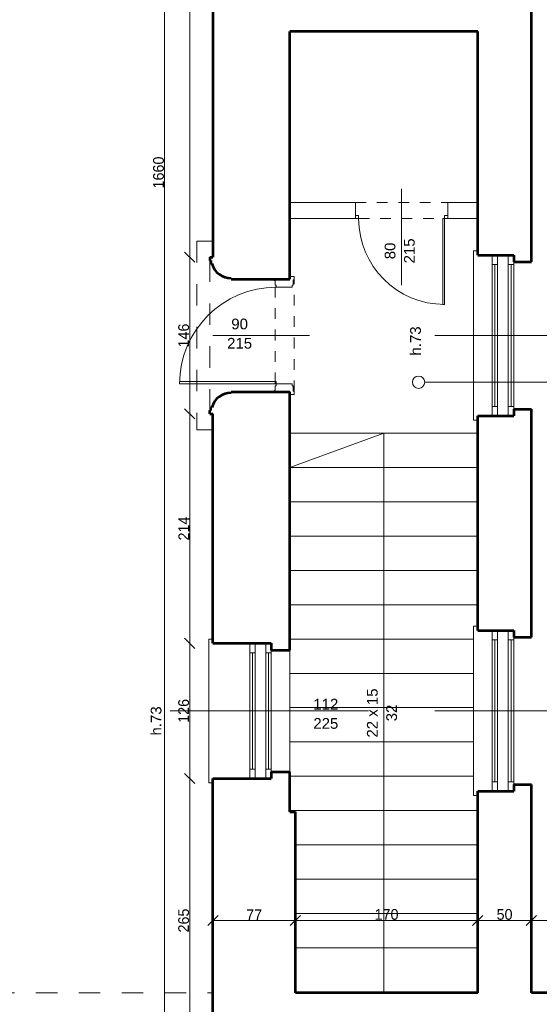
# Model space of a CAD drawing. Header units: inches. Extents: x -21887 to 84279, y -131485 to 67836.
# Tile 11 of 256: x -9189 to -4346, y -33566 to -24384. Entities that reach past the tile are written whole.
import ezdxf

# ---------------------------------------------------------------- set-up
doc = ezdxf.new("R2010")
doc.units = ezdxf.units.IN
doc.header["$MEASUREMENT"] = 0
doc.linetypes.add('Dashed', pattern=[400, 200, -200])
doc.linetypes.add('Dashed copy', pattern=[200, 100, -100])
doc.layers.get('0').update_dxf_attribs({"lineweight": 13})
doc.layers.get('Defpoints').update_dxf_attribs({"lineweight": 13})
for name, color, linetype, lineweight in [('AI_MURY', 7, 'Continuous', 53), ('Dimensioning', 7, 'Continuous', 13), ('DRZWI', 7, 'Continuous', 13), ('OPISY TABELKI', 7, 'Continuous', 13), ('PODCIAGI', 7, 'Continuous', 13), ('schodzy', 7, 'Continuous', 13)]:
    doc.layers.add(name, color=color, linetype=linetype, lineweight=lineweight)
doc.styles.add('GENERATED_STYLE_7', font='txt')
doc.styles.add('Style-Courier New', font='txt')
doc.dimstyles.new('Dimstyle_4', dxfattribs={"dimtxt": 100, "dimasz": 95, "dimexe": 0, "dimexo": 0, "dimgap": 0.09, "dimtad": 1, "dimdec": 0, "dimlfac": 0.1, "dimzin": 0, "dimdsep": 46, "dimlunit": 5, "dimtxsty": 'GENERATED_STYLE_7', "dimblk": 'ARROWHEAD_6', "dimcen": 0.09, "dimclrd": 161, "dimclre": 161, "dimclrt": 7, "dimadec": 0, "dimazin": 0, "dimtfac": 1, "dimtdec": 0, "dimtmove": 0, "dimatfit": 3, "dimfxl": 0, "dimtolj": 1, "dimtzin": 0, "dimarcsym": 0})
doc.dimstyles.new('Dimstyle_5', dxfattribs={"dimtxt": 100, "dimasz": 95, "dimexe": 0.18, "dimexo": 0, "dimgap": 0.09, "dimtad": 1, "dimtih": 1, "dimtoh": 1, "dimdec": 0, "dimlfac": 0.1, "dimzin": 0, "dimdsep": 46, "dimlunit": 5, "dimtxsty": 'GENERATED_STYLE_7', "dimblk": 'ARROWHEAD_6', "dimcen": 0.09, "dimclrd": 161, "dimclre": 161, "dimclrt": 7, "dimadec": 0, "dimazin": 0, "dimtfac": 1, "dimtdec": 0, "dimtmove": 0, "dimatfit": 3, "dimfxl": 0, "dimtolj": 1, "dimtzin": 0, "dimarcsym": 0})

# ---------------------------------------------------------------- blocks, each defined once
blk = doc.blocks.new('ARROWHEAD_6')
at = {"color": 0, "linetype": 'Continuous'}
for p, q in [((0, 0), (-1, 0)), ((-0.5, -0.5), (0.5, 0.5))]:
    blk.add_line(p, q, dxfattribs=at)
blk = doc.blocks.new('*U1154')
at = {"layer": 'Defpoints', "color": 0, "linetype": 'Continuous'}
for p in [(-7387.4, -32784.3), (-6619.5, -32784.3), (-6619.5, -32784.3)]:
    blk.add_point(p, dxfattribs=at)
at = {"layer": 'Dimensioning', "color": 161, "linetype": 'Continuous', "lineweight": -2}
for p, q in [((-7387.4, -32784.3), (-7387.4, -32784.5)), ((-7292.4, -32784.3), (-6714.5, -32784.3)), ((-6619.5, -32784.3), (-6619.5, -32784.1))]:
    blk.add_line(p, q, dxfattribs=at)
at = {"layer": 'Dimensioning', "color": 161, "linetype": 'Continuous', "lineweight": -2, "xscale": 95, "yscale": 95, "zscale": 95, "rotation": 180}
blk.add_blockref('ARROWHEAD_6', (-7387.4, -32784.3), dxfattribs=at)
at = {"layer": 'Dimensioning', "color": 161, "linetype": 'Continuous', "lineweight": -2, "xscale": 95, "yscale": 95, "zscale": 95}
blk.add_blockref('ARROWHEAD_6', (-6619.5, -32784.3), dxfattribs=at)
at = {"layer": 'Dimensioning', "color": 7, "linetype": 'Continuous', "insert": (-7003.4, -32730.5), "char_height": 100, "attachment_point": 5, "style": 'GENERATED_STYLE_7'}
blk.add_mtext('77', dxfattribs=at)
blk = doc.blocks.new('*D2138')
at = {"layer": 'Defpoints'}
for p in [(-7387.4, -32784.3), (-7003.4, -32784.3), (-6619.5, -32784.3), (-6619.5, -32784.3)]:
    blk.add_point(p, dxfattribs=at)
at = {"layer": 'Dimensioning', "color": 161, "linetype": 'Continuous'}
blk.add_blockref('*U1154', (0, 0), dxfattribs=at)
blk = doc.blocks.new('*U1155')
at = {"layer": 'Defpoints', "color": 0, "linetype": 'Continuous'}
for p in [(-6619.5, -32784.3), (-4919.5, -32784.3), (-4919.5, -32784.3)]:
    blk.add_point(p, dxfattribs=at)
at = {"layer": 'Dimensioning', "color": 161, "linetype": 'Continuous', "lineweight": -2}
for p, q in [((-6619.5, -32784.3), (-6619.5, -32784.1)), ((-6524.5, -32784.3), (-5014.5, -32784.3)), ((-4919.5, -32784.3), (-4919.5, -32784.1))]:
    blk.add_line(p, q, dxfattribs=at)
at = {"layer": 'Dimensioning', "color": 161, "linetype": 'Continuous', "lineweight": -2, "xscale": 95, "yscale": 95, "zscale": 95, "rotation": 180}
blk.add_blockref('ARROWHEAD_6', (-6619.5, -32784.3), dxfattribs=at)
at = {"layer": 'Dimensioning', "color": 161, "linetype": 'Continuous', "lineweight": -2, "xscale": 95, "yscale": 95, "zscale": 95}
blk.add_blockref('ARROWHEAD_6', (-4919.5, -32784.3), dxfattribs=at)
at = {"layer": 'Dimensioning', "color": 7, "linetype": 'Continuous', "insert": (-5769.5, -32728), "char_height": 100, "attachment_point": 5, "style": 'GENERATED_STYLE_7'}
blk.add_mtext('170', dxfattribs=at)
blk = doc.blocks.new('*D2139')
at = {"layer": 'Defpoints'}
for p in [(-6619.5, -32784.3), (-5769.5, -32784.3), (-4919.5, -32784.3), (-4919.5, -32784.3)]:
    blk.add_point(p, dxfattribs=at)
at = {"layer": 'Dimensioning', "color": 161, "linetype": 'Continuous'}
blk.add_blockref('*U1155', (0, 0), dxfattribs=at)
blk = doc.blocks.new('*U1156')
at = {"layer": 'Defpoints', "color": 0, "linetype": 'Continuous'}
for p in [(-4919.5, -32784.3), (-4419.5, -32784.3), (-4419.5, -32784.3)]:
    blk.add_point(p, dxfattribs=at)
at = {"layer": 'Dimensioning', "color": 161, "linetype": 'Continuous', "lineweight": -2}
for p, q in [((-4919.5, -32784.3), (-4919.5, -32784.1)), ((-4824.5, -32784.3), (-4514.5, -32784.3)), ((-4419.5, -32784.3), (-4419.5, -32784.1))]:
    blk.add_line(p, q, dxfattribs=at)
at = {"layer": 'Dimensioning', "color": 161, "linetype": 'Continuous', "lineweight": -2, "xscale": 95, "yscale": 95, "zscale": 95, "rotation": 180}
blk.add_blockref('ARROWHEAD_6', (-4919.5, -32784.3), dxfattribs=at)
at = {"layer": 'Dimensioning', "color": 161, "linetype": 'Continuous', "lineweight": -2, "xscale": 95, "yscale": 95, "zscale": 95}
blk.add_blockref('ARROWHEAD_6', (-4419.5, -32784.3), dxfattribs=at)
at = {"layer": 'Dimensioning', "color": 7, "linetype": 'Continuous', "insert": (-4669.5, -32728), "char_height": 100, "attachment_point": 5, "style": 'GENERATED_STYLE_7'}
blk.add_mtext('50', dxfattribs=at)
blk = doc.blocks.new('*D2140')
at = {"layer": 'Defpoints'}
for p in [(-4919.5, -32784.3), (-4669.5, -32784.3), (-4419.5, -32784.3), (-4419.5, -32784.3)]:
    blk.add_point(p, dxfattribs=at)
at = {"layer": 'Dimensioning', "color": 161, "linetype": 'Continuous'}
blk.add_blockref('*U1156', (0, 0), dxfattribs=at)
blk = doc.blocks.new('*U1157')
at = {"layer": 'Defpoints', "color": 0, "linetype": 'Continuous'}
for p in [(-4419.5, -32784.3), (-2049.5, -32784.3), (-2049.5, -32784.3)]:
    blk.add_point(p, dxfattribs=at)
at = {"layer": 'Dimensioning', "color": 161, "linetype": 'Continuous', "lineweight": -2}
for p, q in [((-4419.5, -32784.3), (-4419.5, -32784.1)), ((-4324.5, -32784.3), (-2144.5, -32784.3)), ((-2049.5, -32784.3), (-2049.5, -32784.1))]:
    blk.add_line(p, q, dxfattribs=at)
at = {"layer": 'Dimensioning', "color": 161, "linetype": 'Continuous', "lineweight": -2, "xscale": 95, "yscale": 95, "zscale": 95, "rotation": 180}
blk.add_blockref('ARROWHEAD_6', (-4419.5, -32784.3), dxfattribs=at)
at = {"layer": 'Dimensioning', "color": 161, "linetype": 'Continuous', "lineweight": -2, "xscale": 95, "yscale": 95, "zscale": 95}
blk.add_blockref('ARROWHEAD_6', (-2049.5, -32784.3), dxfattribs=at)
at = {"layer": 'Dimensioning', "color": 7, "linetype": 'Continuous', "insert": (-3234.5, -32728), "char_height": 100, "attachment_point": 5, "style": 'GENERATED_STYLE_7'}
blk.add_mtext('237', dxfattribs=at)
blk = doc.blocks.new('*D2141')
at = {"layer": 'Defpoints'}
for p in [(-4419.5, -32784.3), (-3234.5, -32784.3), (-2049.5, -32784.3), (-2049.5, -32784.3)]:
    blk.add_point(p, dxfattribs=at)
at = {"layer": 'Dimensioning', "color": 161, "linetype": 'Continuous'}
blk.add_blockref('*U1157', (0, 0), dxfattribs=at)
blk = doc.blocks.new('*U378')
at = {"layer": 'Defpoints', "color": 0, "linetype": 'Continuous'}
for p in [(-7838.2, -17509.3), (-7387.4, -17509.3), (-7838.2, -34109.3)]:
    blk.add_point(p, dxfattribs=at)
at = {"layer": 'Dimensioning', "color": 161, "linetype": 'Continuous', "lineweight": -2}
for p, q in [((-7838, -17509.3), (-7838.2, -17509.3)), ((-7838.2, -34014.3), (-7838.2, -17604.3))]:
    blk.add_line(p, q, dxfattribs=at)
at = {"layer": 'Dimensioning', "color": 161, "linetype": 'Continuous', "lineweight": -2, "xscale": 95, "yscale": 95, "zscale": 95}
for p, rotation in [((-7838.2, -17509.3), 90), ((-7838.2, -34109.3), 270)]:
    blk.add_blockref('ARROWHEAD_6', p, dxfattribs=dict(at, rotation=rotation))
at = {"layer": 'Dimensioning', "color": 7, "linetype": 'Continuous', "insert": (-7894.5, -25809.3), "char_height": 100, "attachment_point": 5, "rotation": 90, "style": 'GENERATED_STYLE_7'}
blk.add_mtext('1660', dxfattribs=at)
blk = doc.blocks.new('*D2427')
at = {"layer": 'Defpoints'}
for p in [(-7838.2, -17509.3), (-7387.4, -17509.3), (-7838.2, -25809.3), (-7838.2, -34109.3)]:
    blk.add_point(p, dxfattribs=at)
at = {"layer": 'Dimensioning', "color": 161, "linetype": 'Continuous'}
blk.add_blockref('*U378', (0, 0), dxfattribs=at)
blk = doc.blocks.new('*U431')
at = {"layer": 'Defpoints', "color": 0, "linetype": 'Continuous'}
for p in [(-7604.2, -31459.3), (-7387.4, -31459.3), (-7387.4, -34109.3)]:
    blk.add_point(p, dxfattribs=at)
at = {"layer": 'Dimensioning', "color": 161, "linetype": 'Continuous', "lineweight": -2}
for p, q in [((-7604, -31459.3), (-7604.2, -31459.3)), ((-7604.2, -34014.3), (-7604.2, -31554.3)), ((-7604, -34109.3), (-7604.2, -34109.3))]:
    blk.add_line(p, q, dxfattribs=at)
at = {"layer": 'Dimensioning', "color": 161, "linetype": 'Continuous', "lineweight": -2, "xscale": 95, "yscale": 95, "zscale": 95}
for p, rotation in [((-7604.2, -31459.3), 90), ((-7604.2, -34109.3), 270)]:
    blk.add_blockref('ARROWHEAD_6', p, dxfattribs=dict(at, rotation=rotation))
at = {"layer": 'Dimensioning', "color": 7, "linetype": 'Continuous', "insert": (-7660.5, -32784.3), "char_height": 100, "attachment_point": 5, "rotation": 90, "style": 'GENERATED_STYLE_7'}
blk.add_mtext('265', dxfattribs=at)
blk = doc.blocks.new('*D2572')
at = {"layer": 'Defpoints'}
for p in [(-7604.2, -31459.3), (-7387.4, -31459.3), (-7604.2, -32784.3), (-7387.4, -34109.3)]:
    blk.add_point(p, dxfattribs=at)
at = {"layer": 'Dimensioning', "color": 161, "linetype": 'Continuous'}
blk.add_blockref('*U431', (0, 0), dxfattribs=at)
blk = doc.blocks.new('*U432')
at = {"layer": 'Defpoints', "color": 0, "linetype": 'Continuous'}
for p in [(-7604.2, -30199.3), (-7387.4, -30199.3), (-7387.4, -31459.3)]:
    blk.add_point(p, dxfattribs=at)
at = {"layer": 'Dimensioning', "color": 161, "linetype": 'Continuous', "lineweight": -2}
for p, q in [((-7604, -30199.3), (-7604.2, -30199.3)), ((-7604.2, -31364.3), (-7604.2, -30294.3)), ((-7604, -31459.3), (-7604.2, -31459.3))]:
    blk.add_line(p, q, dxfattribs=at)
at = {"layer": 'Dimensioning', "color": 161, "linetype": 'Continuous', "lineweight": -2, "xscale": 95, "yscale": 95, "zscale": 95}
for p, rotation in [((-7604.2, -30199.3), 90), ((-7604.2, -31459.3), 270)]:
    blk.add_blockref('ARROWHEAD_6', p, dxfattribs=dict(at, rotation=rotation))
at = {"layer": 'Dimensioning', "color": 7, "linetype": 'Continuous', "insert": (-7660.5, -30829.3), "char_height": 100, "attachment_point": 5, "rotation": 90, "style": 'GENERATED_STYLE_7'}
blk.add_mtext('126', dxfattribs=at)
blk = doc.blocks.new('*D2573')
at = {"layer": 'Defpoints'}
for p in [(-7604.2, -30199.3), (-7387.4, -30199.3), (-7604.2, -30829.3), (-7387.4, -31459.3)]:
    blk.add_point(p, dxfattribs=at)
at = {"layer": 'Dimensioning', "color": 161, "linetype": 'Continuous'}
blk.add_blockref('*U432', (0, 0), dxfattribs=at)
blk = doc.blocks.new('*U433')
at = {"layer": 'Defpoints', "color": 0, "linetype": 'Continuous'}
for p in [(-7604.2, -28059.3), (-7387.4, -28059.3), (-7387.4, -30199.3)]:
    blk.add_point(p, dxfattribs=at)
at = {"layer": 'Dimensioning', "color": 161, "linetype": 'Continuous', "lineweight": -2}
for p, q in [((-7604, -28059.3), (-7604.2, -28059.3)), ((-7604.2, -30104.3), (-7604.2, -28154.3)), ((-7604, -30199.3), (-7604.2, -30199.3))]:
    blk.add_line(p, q, dxfattribs=at)
at = {"layer": 'Dimensioning', "color": 161, "linetype": 'Continuous', "lineweight": -2, "xscale": 95, "yscale": 95, "zscale": 95}
for p, rotation in [((-7604.2, -28059.3), 90), ((-7604.2, -30199.3), 270)]:
    blk.add_blockref('ARROWHEAD_6', p, dxfattribs=dict(at, rotation=rotation))
at = {"layer": 'Dimensioning', "color": 7, "linetype": 'Continuous', "insert": (-7659.2, -29129.3), "char_height": 100, "attachment_point": 5, "rotation": 90, "style": 'GENERATED_STYLE_7'}
blk.add_mtext('214', dxfattribs=at)
blk = doc.blocks.new('*D2574')
at = {"layer": 'Defpoints'}
for p in [(-7604.2, -28059.3), (-7387.4, -28059.3), (-7604.2, -29129.3), (-7387.4, -30199.3)]:
    blk.add_point(p, dxfattribs=at)
at = {"layer": 'Dimensioning', "color": 161, "linetype": 'Continuous'}
blk.add_blockref('*U433', (0, 0), dxfattribs=at)
blk = doc.blocks.new('*U434')
at = {"layer": 'Defpoints', "color": 0, "linetype": 'Continuous'}
for p in [(-7604.2, -26599.3), (-7387.4, -26599.3), (-7387.4, -28059.3)]:
    blk.add_point(p, dxfattribs=at)
at = {"layer": 'Dimensioning', "color": 161, "linetype": 'Continuous', "lineweight": -2}
for p, q in [((-7604, -26599.3), (-7604.2, -26599.3)), ((-7604.2, -27964.3), (-7604.2, -26694.3)), ((-7604, -28059.3), (-7604.2, -28059.3))]:
    blk.add_line(p, q, dxfattribs=at)
at = {"layer": 'Dimensioning', "color": 161, "linetype": 'Continuous', "lineweight": -2, "xscale": 95, "yscale": 95, "zscale": 95}
for p, rotation in [((-7604.2, -26599.3), 90), ((-7604.2, -28059.3), 270)]:
    blk.add_blockref('ARROWHEAD_6', p, dxfattribs=dict(at, rotation=rotation))
at = {"layer": 'Dimensioning', "color": 7, "linetype": 'Continuous', "insert": (-7660.5, -27329.3), "char_height": 100, "attachment_point": 5, "rotation": 90, "style": 'GENERATED_STYLE_7'}
blk.add_mtext('146', dxfattribs=at)
blk = doc.blocks.new('*D2575')
at = {"layer": 'Defpoints'}
for p in [(-7604.2, -26599.3), (-7387.4, -26599.3), (-7604.2, -27329.3), (-7387.4, -28059.3)]:
    blk.add_point(p, dxfattribs=at)
at = {"layer": 'Dimensioning', "color": 161, "linetype": 'Continuous'}
blk.add_blockref('*U434', (0, 0), dxfattribs=at)
blk = doc.blocks.new('*U435')
at = {"layer": 'Defpoints', "color": 0, "linetype": 'Continuous'}
for p in [(-7604.2, -19539.3), (-7387.4, -19539.3), (-7387.4, -26599.3)]:
    blk.add_point(p, dxfattribs=at)
at = {"layer": 'Dimensioning', "color": 161, "linetype": 'Continuous', "lineweight": -2}
for p, q in [((-7604, -19539.3), (-7604.2, -19539.3)), ((-7604.2, -26504.3), (-7604.2, -19634.3)), ((-7604, -26599.3), (-7604.2, -26599.3))]:
    blk.add_line(p, q, dxfattribs=at)
at = {"layer": 'Dimensioning', "color": 161, "linetype": 'Continuous', "lineweight": -2, "xscale": 95, "yscale": 95, "zscale": 95}
for p, rotation in [((-7604.2, -19539.3), 90), ((-7604.2, -26599.3), 270)]:
    blk.add_blockref('ARROWHEAD_6', p, dxfattribs=dict(at, rotation=rotation))
at = {"layer": 'Dimensioning', "color": 7, "linetype": 'Continuous', "insert": (-7660.5, -23069.3), "char_height": 100, "attachment_point": 5, "rotation": 90, "style": 'GENERATED_STYLE_7'}
blk.add_mtext('706', dxfattribs=at)
blk = doc.blocks.new('*D2576')
at = {"layer": 'Defpoints'}
for p in [(-7604.2, -19539.3), (-7387.4, -19539.3), (-7604.2, -23069.3), (-7387.4, -26599.3)]:
    blk.add_point(p, dxfattribs=at)
at = {"layer": 'Dimensioning', "color": 161, "linetype": 'Continuous'}
blk.add_blockref('*U435', (0, 0), dxfattribs=at)

msp = doc.modelspace()

# ---------------------------------------------------------------- linework, layer by layer
at = {"layer": 'AI_MURY', "color": 7, "linetype": 'Continuous'}
for p, q in [((-7387.4, -19759.3), (-7387.4, -26599.3)), ((-4419.5, -26641.8), (-4419.5, -23758.2)), ((-4919.5, -24494.3), (-6669.5, -24494.3)), ((-6669.5, -26804.3), (-6669.5, -24494.3)), ((-4919.5, -26579.3), (-4919.5, -24494.3)), ((-7417.4, -26599.3), (-7387.4, -26599.3)), ((-7417.4, -26599.3), (-7417.4, -26629.3)), ((-4919.5, -26579.3), (-4584.5, -26579.3)), ((-4584.5, -26579.3), (-4584.5, -26641.8)), ((-7407.4, -26629.3), (-7417.4, -26629.3)), ((-7407.4, -26629.3), (-7407.4, -26659.3)), ((-7397.4, -26659.3), (-7407.4, -26659.3)), ((-4584.5, -26641.8), (-4419.5, -26641.8)), ((-7217.4, -26804.3), (-7217.4, -26794.3)), ((-7217.4, -26804.3), (-6669.5, -26804.3)), ((-7217.4, -27854.3), (-7217.4, -27864.3)), ((-7217.4, -27854.3), (-6669.5, -27854.3)), ((-6669.5, -30261.8), (-6669.5, -27854.3)), ((-7397.4, -27999.3), (-7407.4, -27999.3)), ((-7407.4, -28029.3), (-7407.4, -27999.3)), ((-7407.4, -28029.3), (-7417.4, -28029.3)), ((-7417.4, -28059.3), (-7417.4, -28029.3)), ((-7417.4, -28059.3), (-7387.4, -28059.3)), ((-7387.4, -30199.3), (-7387.4, -28059.3)), ((-4919.5, -28079.3), (-4584.5, -28079.3)), ((-4919.5, -30079.3), (-4919.5, -28079.3)), ((-4584.5, -28016.8), (-4419.5, -28016.8)), ((-4584.5, -28016.8), (-4584.5, -28079.3)), ((-4419.5, -30141.8), (-4419.5, -28016.8)), ((-4919.5, -30079.3), (-4584.5, -30079.3)), ((-4584.5, -30079.3), (-4584.5, -30141.8)), ((-7387.4, -30199.3), (-6844.5, -30199.3)), ((-6844.5, -30199.3), (-6844.5, -30261.8)), ((-4584.5, -30141.8), (-4419.5, -30141.8)), ((-6844.5, -30261.8), (-6669.5, -30261.8)), ((-6844.5, -31396.8), (-6844.5, -31459.3)), ((-6844.5, -31396.8), (-6669.5, -31396.8)), ((-6669.5, -31769.3), (-6669.5, -31396.8)), ((-7387.4, -31459.3), (-6844.5, -31459.3)), ((-7387.4, -34109.3), (-7387.4, -31459.3)), ((-4919.5, -31579.3), (-4584.5, -31579.3)), ((-4919.5, -33459.3), (-4919.5, -31579.3)), ((-4584.5, -31516.8), (-4584.5, -31579.3)), ((-4584.5, -31516.8), (-4419.5, -31516.8)), ((-4419.5, -33459.3), (-4419.5, -31516.8)), ((-6669.5, -31769.3), (-6619.5, -31769.3)), ((-6619.5, -33459.3), (-6619.5, -31769.3)), ((-4919.5, -33459.3), (-6619.5, -33459.3)), ((-2737, -33459.3), (-4419.5, -33459.3))]:
    msp.add_line(p, q, dxfattribs=at)
for centre, start, end in [((-7222.8, -26614.3), 194.44004, 271.72608), ((-7222.8, -28044.2), 88.27392, 165.55996)]:
    msp.add_arc(centre, 180, start, end, dxfattribs=at)
at = {"layer": 'DRZWI', "color": 251, "linetype": 'Continuous'}
for p, q in [((-4959.5, -26539.3), (-4959.5, -28119.3)), ((-4919.5, -26539.3), (-4959.5, -26539.3)), ((-4919.5, -28119.3), (-4959.5, -28119.3)), ((-4959.5, -30039.3), (-4959.5, -31619.3)), ((-7427.4, -30159.3), (-7427.4, -31499.3)), ((-7387.4, -30159.3), (-7427.4, -30159.3)), ((-7387.4, -31499.3), (-7427.4, -31499.3)), ((-4919.5, -31619.3), (-4959.5, -31619.3))]:
    msp.add_line(p, q, dxfattribs=at)
at = {"layer": 'DRZWI', "color": 220, "linetype": 'Continuous'}
for p, q in [((-4784.5, -26666.8), (-4784.5, -26579.3)), ((-4734.5, -26666.8), (-4734.5, -26579.3)), ((-4634.5, -26666.8), (-4634.5, -26579.3)), ((-4784.5, -26666.8), (-4784.5, -27991.8)), ((-4784.5, -26666.8), (-4734.5, -26666.8)), ((-4759.5, -26666.8), (-4759.5, -27991.8)), ((-4734.5, -26666.8), (-4734.5, -27991.8)), ((-4634.5, -26666.8), (-4634.5, -27991.8)), ((-4634.5, -26666.8), (-4584.5, -26666.8)), ((-4609.5, -26666.8), (-4609.5, -27991.8)), ((-4584.5, -26666.8), (-4584.5, -26641.8)), ((-4584.5, -26666.8), (-4584.5, -27991.8)), ((-3469.1, -27329.3), (-5319.9, -27329.3)), ((-4784.5, -27991.8), (-4784.5, -28079.3)), ((-4784.5, -27991.8), (-4734.5, -27991.8)), ((-4734.5, -27991.8), (-4734.5, -28079.3)), ((-4634.5, -27991.8), (-4634.5, -28079.3)), ((-4634.5, -27991.8), (-4584.5, -27991.8)), ((-4584.5, -27991.8), (-4584.5, -28016.8)), ((-4784.5, -30166.8), (-4784.5, -31491.8)), ((-4759.5, -30166.8), (-4759.5, -31491.8)), ((-4734.5, -30166.8), (-4734.5, -31491.8)), ((-4634.5, -30166.8), (-4634.5, -31491.8)), ((-4609.5, -30166.8), (-4609.5, -31491.8)), ((-4584.5, -30166.8), (-4584.5, -31491.8)), ((-7044.5, -30286.8), (-7044.5, -31371.8)), ((-7019.5, -30286.8), (-7019.5, -31371.8)), ((-6994.5, -30286.8), (-6994.5, -31371.8)), ((-6894.5, -30286.8), (-6894.5, -31371.8)), ((-6869.5, -30286.8), (-6869.5, -31371.8)), ((-6844.5, -30286.8), (-6844.5, -31371.8)), ((-5937, -30829.3), (-7787.8, -30829.3)), ((-3469.1, -30829.3), (-5319.9, -30829.3))]:
    msp.add_line(p, q, dxfattribs=at)
at = {"layer": 'OPISY TABELKI', "color": 7, "linetype": 'Continuous'}
msp.add_line((-5413.4, -27765.1), (-1064.6, -27765.1), dxfattribs=at)
msp.add_circle((-5470.6, -27765.1), 57.2, dxfattribs=at)
at = {"layer": 'PODCIAGI', "color": 49, "linetype": 'Dashed'}
for p, q in [((-7537.4, -26449.3), (-7537.4, -28209.3)), ((-7387.4, -26449.3), (-7537.4, -26449.3)), ((-7387.4, -28209.3), (-7537.4, -28209.3))]:
    msp.add_line(p, q, dxfattribs=at)
at = {"layer": 'PODCIAGI', "color": 7, "linetype": 'Dashed'}
for p, q in [((-7417.4, -26629.3), (-7417.4, -28029.3)), ((-9837.4, -33459.3), (-7387.4, -33459.3))]:
    msp.add_line(p, q, dxfattribs=at)
at = {"layer": 'PODCIAGI', "color": 5, "linetype": 'Continuous'}
for p, q in [((-6629.5, -26779.3), (-6669.5, -26779.3)), ((-6629.5, -26809.3), (-6629.5, -26779.3)), ((-6808, -26859.3), (-6808, -26819.3)), ((-6808, -26859.3), (-6798, -26859.3)), ((-6798, -26859.3), (-6798, -26879.3)), ((-6798, -26879.3), (-6649.5, -26879.3)), ((-6649.5, -26859.3), (-6649.5, -26879.3)), ((-6639.5, -26859.3), (-6649.5, -26859.3)), ((-6639.5, -26859.3), (-6639.5, -26809.3)), ((-6629.5, -26809.3), (-6639.5, -26809.3)), ((-7389.1, -27329.3), (-6489.1, -27329.3)), ((-7698, -27759.3), (-6798, -27759.3)), ((-7698, -27759.3), (-7698, -27779.3)), ((-7698, -27779.3), (-6798, -27779.3)), ((-6808, -27799.3), (-6798, -27799.3)), ((-6808, -27799.3), (-6808, -27839.3)), ((-6798, -27759.3), (-6798, -27779.3)), ((-6798, -27779.3), (-6649.5, -27779.3)), ((-6798, -27799.3), (-6798, -27779.3)), ((-6649.5, -27799.3), (-6649.5, -27779.3)), ((-6639.5, -27799.3), (-6649.5, -27799.3)), ((-6639.5, -27799.3), (-6639.5, -27849.3)), ((-6629.5, -27879.3), (-6669.5, -27879.3)), ((-6629.5, -27849.3), (-6639.5, -27849.3)), ((-6629.5, -27849.3), (-6629.5, -27879.3))]:
    msp.add_line(p, q, dxfattribs=at)
at = {"layer": 'PODCIAGI', "color": 5, "linetype": 'Dashed copy'}
for p, q in [((-6808, -27774.3), (-6808, -26859.3)), ((-6629.5, -27849.3), (-6629.5, -26809.3))]:
    msp.add_line(p, q, dxfattribs=at)
at = {"layer": 'PODCIAGI', "color": 251, "linetype": 'Continuous'}
msp.add_line((-4919.5, -30039.3), (-4959.5, -30039.3), dxfattribs=at)
at = {"layer": 'PODCIAGI', "color": 220, "linetype": 'Continuous'}
for p, q in [((-4784.5, -30166.8), (-4784.5, -30079.3)), ((-4734.5, -30166.8), (-4734.5, -30079.3)), ((-4634.5, -30166.8), (-4634.5, -30079.3)), ((-7044.5, -30286.8), (-7044.5, -30199.3)), ((-6994.5, -30286.8), (-6994.5, -30199.3)), ((-6894.5, -30286.8), (-6894.5, -30199.3)), ((-4784.5, -30166.8), (-4734.5, -30166.8)), ((-4634.5, -30166.8), (-4584.5, -30166.8)), ((-4584.5, -30166.8), (-4584.5, -30141.8)), ((-7044.5, -30286.8), (-6994.5, -30286.8)), ((-6894.5, -30286.8), (-6844.5, -30286.8)), ((-6844.5, -30286.8), (-6844.5, -30261.8)), ((-7044.5, -31371.8), (-7044.5, -31459.3)), ((-7044.5, -31371.8), (-6994.5, -31371.8)), ((-6994.5, -31371.8), (-6994.5, -31459.3)), ((-6894.5, -31371.8), (-6894.5, -31459.3)), ((-6894.5, -31371.8), (-6844.5, -31371.8)), ((-6844.5, -31371.8), (-6844.5, -31396.8)), ((-4784.5, -31491.8), (-4784.5, -31579.3)), ((-4784.5, -31491.8), (-4734.5, -31491.8)), ((-4734.5, -31491.8), (-4734.5, -31579.3)), ((-4634.5, -31491.8), (-4634.5, -31579.3)), ((-4634.5, -31491.8), (-4584.5, -31491.8)), ((-4584.5, -31491.8), (-4584.5, -31516.8))]:
    msp.add_line(p, q, dxfattribs=at)
at = {"layer": 'PODCIAGI', "color": 9, "linetype": 'Continuous'}
msp.add_line((-6669.5, -31396.8), (-6669.5, -30261.8), dxfattribs=at)
at = {"layer": 'PODCIAGI', "color": 5, "linetype": 'Continuous'}
for centre, radius, start, end in [((-6808, -26804.3), 15, 180, 270), ((-6798, -27779.3), 900, 90, 180), ((-6808, -27854.3), 15, 90, 180)]:
    msp.add_arc(centre, radius, start, end, dxfattribs=at)
at = {"layer": 'schodzy', "color": 5, "linetype": 'Continuous'}
for p, q in [((-5629.5, -26861), (-5629.5, -25961)), ((-6029.5, -26209.3), (-6059.5, -26209.3)), ((-6029.5, -26239.3), (-6059.5, -26239.3)), ((-6029.5, -26209.3), (-6029.5, -26239.3)), ((-5244.5, -26239.3), (-5244.5, -27039.3)), ((-5229.5, -26239.3), (-5244.5, -26239.3)), ((-5229.5, -26209.3), (-5229.5, -26239.3)), ((-5199.5, -26209.3), (-5229.5, -26209.3)), ((-5229.5, -26239.3), (-5229.5, -27039.3)), ((-5199.5, -26239.3), (-5229.5, -26239.3)), ((-5229.5, -27039.3), (-5244.5, -27039.3))]:
    msp.add_line(p, q, dxfattribs=at)
at = {"layer": 'schodzy', "color": 12, "linetype": 'Continuous'}
for p, q in [((-6669.5, -26089.3), (-6059.5, -26089.3)), ((-6059.5, -26089.3), (-6059.5, -26239.3)), ((-5199.5, -26089.3), (-5199.5, -26239.3)), ((-5199.5, -26089.3), (-4919.5, -26089.3)), ((-6669.5, -26239.3), (-6059.5, -26239.3)), ((-5199.5, -26239.3), (-4919.5, -26239.3))]:
    msp.add_line(p, q, dxfattribs=at)
at = {"layer": 'schodzy', "color": 5, "linetype": 'Dashed copy'}
for p, q in [((-6059.5, -26089.3), (-5199.5, -26089.3)), ((-6029.5, -26239.3), (-5229.5, -26239.3))]:
    msp.add_line(p, q, dxfattribs=at)
at = {"layer": 'schodzy', "color": 9, "linetype": 'Continuous'}
for p, q in [((-6669.5, -28239.3), (-4919.5, -28239.3)), ((-5794.5, -28239.3), (-6669.5, -28559.3)), ((-5794.5, -28239.3), (-5794.5, -33459.3)), ((-6669.5, -28559.3), (-4919.5, -28559.3)), ((-6669.5, -28879.3), (-4919.5, -28879.3)), ((-6669.5, -29199.3), (-4919.5, -29199.3)), ((-6669.5, -29519.3), (-4919.5, -29519.3)), ((-6669.5, -29839.3), (-4919.5, -29839.3)), ((-6669.5, -30159.3), (-4959.5, -30159.3)), ((-6669.5, -30479.3), (-4959.5, -30479.3)), ((-6669.5, -30799.3), (-4959.5, -30799.3)), ((-6669.5, -31119.3), (-4959.5, -31119.3)), ((-6669.5, -31439.3), (-4959.5, -31439.3)), ((-6669.5, -31759.3), (-4919.5, -31759.3)), ((-6619.5, -32079.3), (-4919.5, -32079.3)), ((-6619.5, -32399.3), (-4919.5, -32399.3)), ((-6619.5, -32719.3), (-4919.5, -32719.3)), ((-6619.5, -33039.3), (-4919.5, -33039.3))]:
    msp.add_line(p, q, dxfattribs=at)
at = {"layer": 'schodzy', "color": 5, "linetype": 'Continuous'}
msp.add_arc((-5229.5, -26239.3), 800, 180, 270, dxfattribs=at)

# ---------------------------------------------------------------- texts
at = {"layer": 'DRZWI', "color": 220, "char_height": 100, "width": 460.863, "attachment_point": 1, "rotation": 90, "style": 'GENERATED_STYLE_7'}
for insert in [(-5549.5, -27516), (-7967.4, -31059.3)]:
    msp.add_mtext('\\fArial|b0|i0|c238|p39;h.73', dxfattribs=dict(at, insert=insert))
at = {"layer": 'DRZWI', "color": 220, "insert": (-6452.2, -30716.7), "char_height": 100, "width": 355.178, "attachment_point": 1, "line_spacing_factor": 1.079165, "style": 'GENERATED_STYLE_7'}
msp.add_mtext('\\fArial|b0|i0|c238|p39;112\\P225', dxfattribs=at)
at = {"layer": 'PODCIAGI', "color": 5, "insert": (-7139, -27171.7), "char_height": 100, "width": 704.483, "attachment_point": 2, "line_spacing_factor": 1.079165, "style": 'GENERATED_STYLE_7'}
msp.add_mtext('\\fArial|b0|i0|c238|p39;90\\P215', dxfattribs=at)
at = {"layer": 'schodzy', "color": 5, "insert": (-5787.1, -26540.3), "char_height": 100, "width": 704.483, "attachment_point": 2, "rotation": 90, "line_spacing_factor": 1.079165, "style": 'GENERATED_STYLE_7'}
msp.add_mtext('\\fArial|b0|i0|c238|p39;80\\P215', dxfattribs=at)
at = {"layer": 'schodzy', "color": 9, "insert": (-5952.1, -30849.3), "char_height": 100, "width": 1866.238, "attachment_point": 2, "rotation": 90, "line_spacing_factor": 1.079165, "style": 'GENERATED_STYLE_7'}
msp.add_mtext('\\fArial|b0|i0|c238|p39;22 x 15\\P32', dxfattribs=at)

# ---------------------------------------------------------------- dimensions: what is measured, and where the dimension line sits
at = {"layer": 'Dimensioning', "color": 161, "linetype": 'Continuous'}
for base, p1, p2, picture, middle in [((-7838.2, -17509.3), (-7838.2, -34109.3), (-7387.4, -17509.3), '*D2427', (-7838.2, -25809.3)), ((-7604.2, -19539.3), (-7387.4, -26599.3), (-7387.4, -19539.3), '*D2576', (-7604.2, -23069.3)), ((-7604.2, -26599.3), (-7387.4, -28059.3), (-7387.4, -26599.3), '*D2575', (-7604.2, -27329.3)), ((-7604.2, -28059.3), (-7387.4, -30199.3), (-7387.4, -28059.3), '*D2574', (-7604.2, -29129.3)), ((-7604.2, -30199.3), (-7387.4, -31459.3), (-7387.4, -30199.3), '*D2573', (-7604.2, -30829.3)), ((-7604.2, -31459.3), (-7387.4, -34109.3), (-7387.4, -31459.3), '*D2572', (-7604.2, -32784.3))]:
    dim = msp.add_linear_dim(base=base, p1=p1, p2=p2, angle=90, dimstyle='Dimstyle_4', override={"dimtxsty": 'Style-Courier New', "dimclrd": 0, "dimclre": 161, "dimlwe": 0}, dxfattribs=at)
    dim.commit()
    dim.dimension.update_dxf_attribs({"geometry": picture, "text_midpoint": middle, "dimtype": 128})
for base, p1, p2, picture, middle in [((-6619.5, -32784.3), (-7387.4, -32784.3), (-6619.5, -32784.3), '*D2138', (-7003.4, -32784.3)), ((-4919.5, -32784.3), (-6619.5, -32784.3), (-4919.5, -32784.3), '*D2139', (-5769.5, -32784.3)), ((-4419.5, -32784.3), (-4919.5, -32784.3), (-4419.5, -32784.3), '*D2140', (-4669.5, -32784.3)), ((-2049.5, -32784.3), (-4419.5, -32784.3), (-2049.5, -32784.3), '*D2141', (-3234.5, -32784.3))]:
    dim = msp.add_linear_dim(base=base, p1=p1, p2=p2, dimstyle='Dimstyle_5', override={"dimtxsty": 'Style-Courier New', "dimclrd": 0, "dimclre": 161, "dimlwe": 0}, dxfattribs=at)
    dim.commit()
    dim.dimension.update_dxf_attribs({"geometry": picture, "text_midpoint": middle, "dimtype": 128})

doc.saveas('drawing.dxf')
